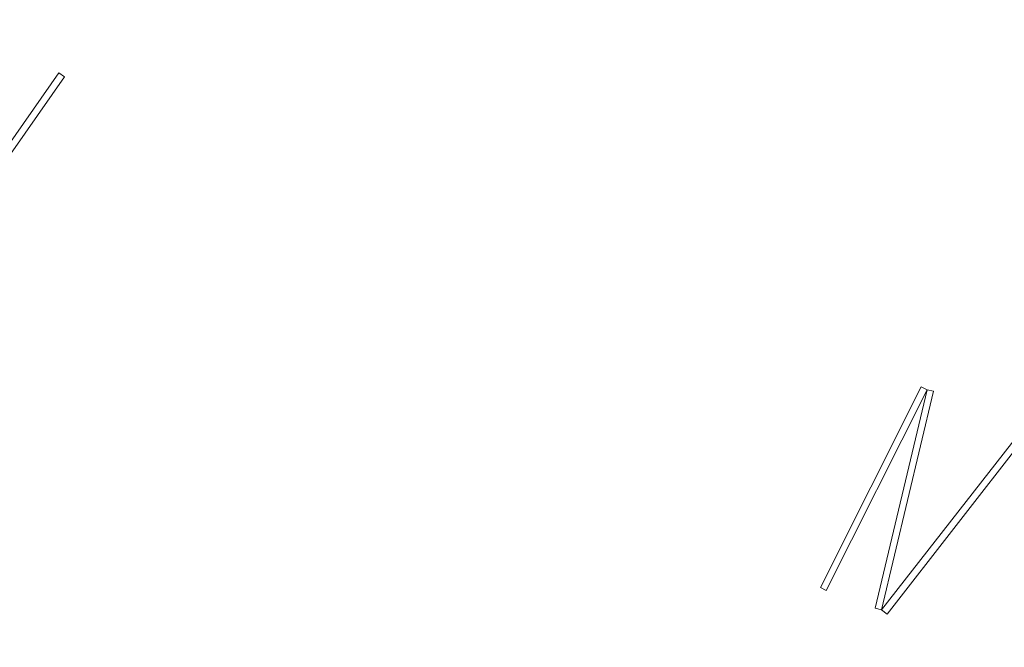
# Model space of a CAD drawing. Header units: millimetres. Extents: x 1512 to 2105, y 794 to 1149.
# Tile 185 of 256: x 1774 to 1777.64, y 1076.21 to 1078.53. Entities that reach past the tile are written whole.
import ezdxf

# ---------------------------------------------------------------- set-up
doc = ezdxf.new("R2010")
doc.units = ezdxf.units.MM
doc.layers.add('A-DOOR', color=31, linetype='Continuous', lineweight=9)
doc.layers.add('A-DOOR-FRAM', color=31, linetype='Continuous', lineweight=9)

# ---------------------------------------------------------------- blocks, each defined once
blk = doc.blocks.new('5_Panel_Bi-Fold_Door_Metric_7271 - 2500 x 4300-230033-اول')
at = {"layer": 'A-DOOR'}
for p, q in [((-2.0966, 0.0674), (-1.8403, 0.8569)), ((-1.8162, 0.8491), (-2.0724, 0.0596)), ((-1.8403, 0.8569), (-1.8162, 0.8491)), ((-1.792, 0.8519), (-1.8162, 0.8491)), ((-1.8162, 0.8491), (-1.72, 0.0247)), ((-1.6958, 0.0275), (-1.792, 0.8519)), ((-1.6958, 0.0275), (-1.5996, 0.8519)), ((-1.5754, 0.8491), (-1.6717, 0.0247)), ((-1.5996, 0.8519), (-1.5754, 0.8491)), ((1.6958, 0.0311), (1.9106, 0.8328)), ((1.9348, 0.8264), (1.72, 0.0247)), ((1.9106, 0.8328), (1.9348, 0.8264)), ((1.9589, 0.8304), (1.9348, 0.8264)), ((1.9348, 0.8264), (2.0724, 0.0079)), ((2.0966, 0.0119), (1.9589, 0.8304)), ((-2.0724, 0.0596), (-2.0966, 0.0674)), ((-1.72, 0.0247), (-1.6958, 0.0275)), ((-1.6717, 0.0247), (-1.6958, 0.0275)), ((1.72, 0.0247), (1.6958, 0.0311)), ((2.0724, 0.0079), (2.0966, 0.0119))]:
    blk.add_line(p, q, dxfattribs=at)
at = {"layer": 'A-DOOR', "lineweight": 18}
for p, q in [((-2.1, 0.06), (-2.2, 0.06)), ((-2.2, 0.06), (-2.2, 0.05)), ((-2.2, 0.05), (-2.1, 0.05)), ((-2.1, 0.05), (-2.1, 0.06)), ((2.2, 0.06), (2.1, 0.06)), ((2.1, 0.06), (2.1, 0.05)), ((2.1, 0.05), (2.2, 0.05)), ((2.2, 0.05), (2.2, 0.06))]:
    blk.add_line(p, q, dxfattribs=at)
at = {"layer": 'A-DOOR-FRAM'}
for p, q in [((-2.075, 0.015), (-2.1, 0.015)), ((-2.1, 0.015), (-2.1, -0.01)), ((-2.075, -0.01), (-2.075, 0.015)), ((2.1, 0.015), (2.075, 0.015)), ((2.075, 0.015), (2.075, -0.01)), ((2.1, -0.01), (2.1, 0.015)), ((-2.1, -0.01), (-2.075, -0.01)), ((2.075, -0.01), (2.1, -0.01))]:
    blk.add_line(p, q, dxfattribs=at)

msp = doc.modelspace()

# ---------------------------------------------------------------- block references
at = {"layer": 'A-DOOR', "rotation": 159.9999999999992}
msp.add_blockref('5_Panel_Bi-Fold_Door_Metric_7271 - 2500 x 4300-230033-اول', (1775.7731, 1077.7682), dxfattribs=at)

doc.saveas('drawing.dxf')
